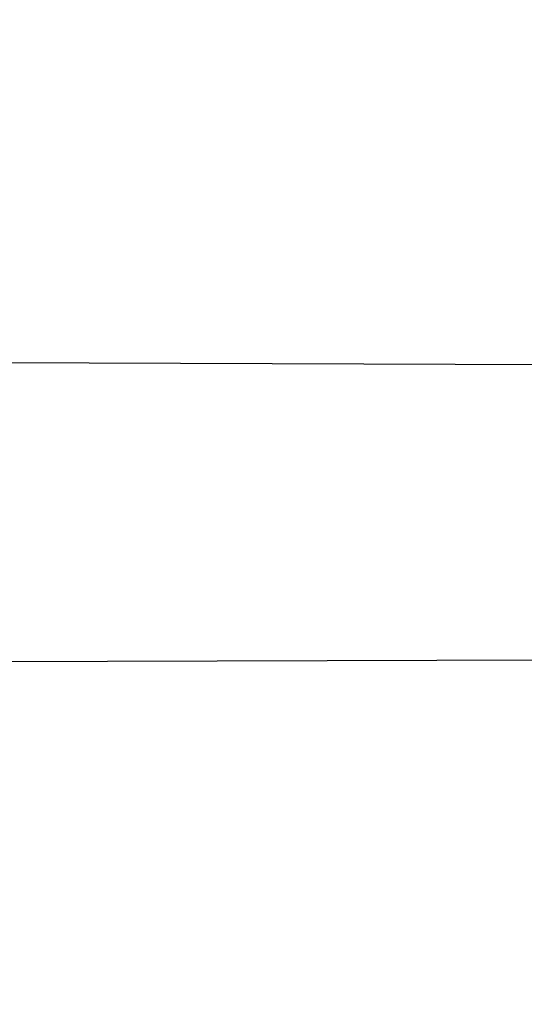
# Model space of a CAD drawing. Header units: millimetres. Extents: x 0 to 297, y 0 to 210.
# Tile 96 of 256: x 147.1136 to 147.1305, y 93.0391 to 93.0721. Entities that reach past the tile are written whole.
import ezdxf

# ---------------------------------------------------------------- set-up
doc = ezdxf.new("R2010")
doc.units = ezdxf.units.MM
doc.header["$LTSCALE"] = 16.335
doc.layers.get('0').update_dxf_attribs({"linetype": 'CONTINUOUS'})
for name, color, linetype in [('01_GLOBAL', 7, 'CONTINUOUS'), ('INTFCLR_1', 7, 'CONTINUOUS'), ('INTFCLR_144815', 7, 'CONTINUOUS')]:
    doc.layers.add(name, color=color, linetype=linetype)

msp = doc.modelspace()

# ---------------------------------------------------------------- linework, layer by layer
at = {"color": 7, "linetype": 'Continuous'}
msp.add_circle((147.7028034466, 92.1254639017), 2.28, dxfattribs=at)
at = {"color": 9, "linetype": 'Continuous'}
msp.add_arc((147.7028034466, 92.1254639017), 2.2507792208, 92.9674534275, 177.0325465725, dxfattribs=at)
at = {"layer": '01_GLOBAL', "color": 7, "linetype": 'Continuous'}
msp.add_circle((147.7028034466, 92.1254639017), 2.31, dxfattribs=at)
at = {"layer": 'INTFCLR_1', "color": 6, "linetype": 'Continuous'}
for p, q in [((147.099431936, 93.06070035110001), (147.1442805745, 93.0605437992)), ((147.1448474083, 93.0507214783), (147.1001148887, 93.0505653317))]:
    msp.add_line(p, q, dxfattribs=at)
for radius in [0.3620710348, 0.3440948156]:
    msp.add_arc((146.8326356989, 93.03763164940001), radius, 270, 90.00000002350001, dxfattribs=at)
at = {"layer": 'INTFCLR_1', "color": 9, "linetype": 'Continuous'}
for points, knots in [([(147.1545442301, 92.9256703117), (147.1552565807, 92.92760868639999), (147.1566525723, 92.9315227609), (147.1593123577, 92.9394604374), (147.1636279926, 92.9537082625), (147.1676297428, 92.9704311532), (147.1702721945, 92.98537709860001), (147.1713830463, 92.99300879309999), (147.1719563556, 92.9974228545), (147.1732796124, 93.008504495), (147.1746545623, 93.02743949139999), (147.1744340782, 93.04977945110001), (147.1733950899, 93.0642567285), (147.1727415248, 93.0709415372), (147.1722603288, 93.07538757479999), (147.1707735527, 93.08738744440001), (147.1673977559, 93.1066025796), (147.162533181, 93.1253625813), (147.1590536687, 93.13649711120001), (147.157745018, 93.1404798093), (147.1557541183, 93.1463465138), (147.1512626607, 93.1586117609), (147.1435063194, 93.176613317), (147.134673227, 93.19362029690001), (147.1285153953, 93.2040882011), (147.1256373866, 93.208747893), (147.1237254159, 93.21178528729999), (147.1185545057, 93.2197736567), (147.1098896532, 93.232033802), (147.0978538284, 93.2469589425), (147.0876594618, 93.2581464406), (147.0805381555, 93.26529742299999), (147.0766007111, 93.2690835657), (147.0711374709, 93.27418968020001), (147.06349057, 93.2808755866), (147.0552130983, 93.2873626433), (147.0499647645, 93.2910949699), (147.0474074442, 93.29281092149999), (147.0457289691, 93.2938897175), (147.0442255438, 93.294808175), (147.0429042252, 93.29556660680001), (147.041778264, 93.2961550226), (147.0407894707, 93.2966200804), (147.0400295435, 93.2968637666), (147.0393696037, 93.2970368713), (147.0390133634, 93.2966025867), (147.0393275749, 93.29599323), (147.0397818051, 93.29522393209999), (147.0406181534, 93.29416107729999), (147.0417305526, 93.2928514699), (147.0430342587, 93.2914101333), (147.0444632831, 93.289871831), (147.0465759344, 93.2876354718), (147.0495827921, 93.28449215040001), (147.0551951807, 93.2786029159), (147.0613248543, 93.27199583), (147.0669087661, 93.26568094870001), (147.0703603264, 93.2616654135), (147.0759105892, 93.2550734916), (147.0844077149, 93.2443909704), (147.0955472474, 93.22884910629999), (147.1036099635, 93.2161613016), (147.1088887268, 93.20713012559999), (147.1124703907, 93.200778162), (147.1186494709, 93.1891839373), (147.1269016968, 93.171675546), (147.1325946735, 93.1570782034), (147.1352425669, 93.1495098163)], [0, 0, 0, 0, 0.0103792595, 0.0208842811, 0.0420721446, 0.0851858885, 0.1071984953, 0.1183380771, 0.123943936, 0.1295693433, 0.1744299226, 0.2192388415, 0.2417237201, 0.2473597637, 0.2529962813, 0.2641993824, 0.3081295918, 0.3509327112, 0.3614952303, 0.3667582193, 0.3720021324, 0.3926323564, 0.4323913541, 0.4704239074, 0.4888657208, 0.4934194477, 0.497950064, 0.5069039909, 0.5412450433, 0.5733438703, 0.6032118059, 0.6172673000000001, 0.6240601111, 0.6306649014, 0.6548506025, 0.6750843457, 0.6834913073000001, 0.6872123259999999, 0.6905622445, 0.6935176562, 0.6960693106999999, 0.6982084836, 0.6999280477, 0.7014829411, 0.7024060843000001, 0.7029587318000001, 0.7038763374, 0.7054334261, 0.7076628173, 0.7105600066, 0.714112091, 0.7174145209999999, 0.7211168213, 0.7295725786, 0.7392778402, 0.7620040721, 0.7748640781, 0.7816422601, 0.7886165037, 0.8181744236, 0.8502177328, 0.884679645, 0.8936796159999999, 0.902792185, 0.9213283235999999, 0.9597006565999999, 1, 1, 1, 1]), ([(147.0432510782, 93.2956316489), (147.0440337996, 93.2956315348), (147.0461901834, 93.29448394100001), (147.048762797, 93.29308623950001), (147.05126835, 93.29149221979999), (147.0538664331, 93.2897847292), (147.0591995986, 93.28606265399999), (147.0676125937, 93.27960414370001), (147.0753919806, 93.27294276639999), (147.0809499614, 93.26785658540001), (147.0849532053, 93.2640878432), (147.0921910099, 93.25697312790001), (147.1025540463, 93.2458430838), (147.114792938, 93.2309925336), (147.1236090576, 93.2187883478), (147.1288703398, 93.210836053), (147.1308146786, 93.20781404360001), (147.1337403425, 93.20317969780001), (147.1399980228, 93.19277282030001), (147.1489774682, 93.17586162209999), (147.1568675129, 93.15795089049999), (147.1614367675, 93.1457458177), (147.1634614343, 93.13990986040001), (147.1647919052, 93.13594917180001), (147.1683281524, 93.12488035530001), (147.1732735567, 93.1062283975), (147.1767074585, 93.0871131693), (147.1782194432, 93.07517712), (147.1787086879, 93.07075571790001), (147.1793731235, 93.0641085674), (147.1804294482, 93.0497128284), (147.1806536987, 93.0274948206), (147.1792555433, 93.0086652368), (147.1779104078, 92.9976470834), (147.1773275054, 92.9932574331), (147.1761979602, 92.9856672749), (147.1735104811, 92.97079983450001), (147.1694409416, 92.95416803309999), (147.1650544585, 92.9400032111), (147.1623504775, 92.9321098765), (147.1609312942, 92.9282176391), (147.1602071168, 92.92629007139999)], [0, 0, 0, 0, 0.0056084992, 0.016622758, 0.0214510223, 0.0268121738, 0.0389184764, 0.0680276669, 0.1027789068, 0.1122614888, 0.1220107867, 0.1421735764, 0.1849752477, 0.2309092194, 0.2799812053, 0.2927645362, 0.2992310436, 0.3057293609, 0.3320345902, 0.3862266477, 0.4428037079, 0.4721337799, 0.479586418, 0.4870651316, 0.5020714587, 0.5628449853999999, 0.6251697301, 0.6410581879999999, 0.6490513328, 0.6570434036, 0.6889243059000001, 0.7524504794, 0.8160576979, 0.8240355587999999, 0.8319861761, 0.8477866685, 0.8790166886, 0.9402183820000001, 0.9703167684, 0.9852456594, 1, 1, 1, 1]), ([(147.1352425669, 93.1495098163), (147.1379952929, 93.14164178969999), (147.1429940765, 93.1254736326), (147.1477529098, 93.1046918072), (147.1501024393, 93.09081219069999), (147.151047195, 93.08426445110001), (147.151638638, 93.07985863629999), (147.1530856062, 93.06772189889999), (147.1544764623, 93.04770806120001), (147.1542807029, 93.0276232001), (147.1535512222, 93.0153442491), (147.1532177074, 93.0108633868), (147.1526544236, 93.00419454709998), (147.1511010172, 92.9899942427), (147.1474849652, 92.9685843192), (147.1430641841, 92.95080514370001), (147.1400632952, 92.9406015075), (147.1388460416, 92.9366002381), (147.1366541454, 92.9297366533), (147.1320236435, 92.91648816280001), (147.124625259, 92.8984289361), (147.1170139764, 92.8829220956), (147.1121048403, 92.87387096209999), (147.1103239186, 92.8706785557), (147.1076776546, 92.8660211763), (147.101977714, 92.8564219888), (147.0929326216, 92.8426084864), (147.0818447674, 92.827530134), (147.0738492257, 92.81769368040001), (147.0692400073, 92.8122947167), (147.0675023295, 92.81027962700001), (147.0645699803, 92.8069282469), (147.059151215, 92.8008948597), (147.053263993, 92.7946267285), (147.047929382, 92.78903803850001), (147.0447760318, 92.7857530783), (147.0421529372, 92.78285660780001), (147.0404461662, 92.78102579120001), (147.0382254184, 92.7776381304), (147.0420399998, 92.77914588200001), (147.0441807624, 92.7804356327), (147.0467768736, 92.78202657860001), (147.049052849, 92.7835556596), (147.0517912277, 92.7854541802), (147.0555009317, 92.78817176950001), (147.0602492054, 92.79186222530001), (147.067344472, 92.7977012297), (147.0736957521, 92.8033972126), (147.0792529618, 92.8087266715), (147.0832359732, 92.812657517), (147.0904141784, 92.8200586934), (147.1006451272, 92.8316000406), (147.1126583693, 92.84694521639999), (147.1212603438, 92.85951606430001), (147.1263733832, 92.8676917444), (147.1282611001, 92.87079789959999), (147.1311015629, 92.87556381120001), (147.1371674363, 92.88626496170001), (147.1458250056, 92.9036348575), (147.1517810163, 92.9181513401), (147.1545442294, 92.9256703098)], [0, 0, 0, 0, 0.0419449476, 0.0850695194, 0.1071739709, 0.1127634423, 0.1183584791, 0.1295423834, 0.1742656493, 0.2191961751, 0.2304978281, 0.2361598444, 0.2418057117, 0.2641744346, 0.3080240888, 0.3509528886, 0.3562644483, 0.3615432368, 0.3719979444, 0.3925183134, 0.4321501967, 0.4701192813, 0.4793724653, 0.4839620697, 0.48851378, 0.5063269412, 0.5401307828, 0.5715496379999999, 0.6004673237, 0.6038923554, 0.6072711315, 0.6138564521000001, 0.6263016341, 0.6480618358, 0.6572019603, 0.6650284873, 0.6713159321, 0.6759369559, 0.6799952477, 0.6841765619, 0.6887949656, 0.6950107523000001, 0.6986911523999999, 0.7027318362, 0.7117342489, 0.7218512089, 0.7329803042, 0.7579718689, 0.7647510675, 0.7717251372, 0.7861300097, 0.8166264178, 0.8492835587, 0.8841348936, 0.8932111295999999, 0.8978052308, 0.9024247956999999, 0.92112918, 0.9596906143, 1, 1, 1, 1]), ([(147.0432510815, 92.7796316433), (147.0431330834, 92.7796316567), (147.0428441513, 92.77968862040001), (147.0428590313, 92.7802080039), (147.043168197, 92.78074236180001), (147.0437027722, 92.7815366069), (147.0445175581, 92.7825251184), (147.046088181, 92.7843056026), (147.0479460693, 92.786252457), (147.0500136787, 92.7883830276), (147.0523867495, 92.79080681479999), (147.0572874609, 92.7957986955), (147.0632966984, 92.8020416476), (147.0688203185, 92.8080382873), (147.0718101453, 92.8113712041), (147.0735816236, 92.81337496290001), (147.0782783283, 92.8187413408), (147.0864250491, 92.8285190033), (147.0977271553, 92.8435162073), (147.106950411, 92.8572622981), (147.1127640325, 92.86681826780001), (147.1154623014, 92.871453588), (147.1172776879, 92.87462997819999), (147.1222795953, 92.88363180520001), (147.1300362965, 92.8990567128), (147.1375818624, 92.91703545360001), (147.1423047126, 92.93022711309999), (147.1445398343, 92.9370600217), (147.1457809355, 92.941042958), (147.1488392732, 92.9511954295), (147.1533458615, 92.9688880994), (147.157034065, 92.99020578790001), (147.1586182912, 93.0043449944), (147.159192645, 93.0109841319), (147.1595326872, 93.0154446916), (147.1602764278, 93.0276675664), (147.1604760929, 93.0476640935), (147.1590577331, 93.0675881), (147.157582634, 93.0796680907), (147.1569796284, 93.0840538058), (147.1560162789, 93.0905724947), (147.1536199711, 93.10439313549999), (147.1487661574, 93.12508522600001), (147.1436711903, 93.1411717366), (147.1408661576, 93.1489990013)], [0, 0, 0, 0, 0.0008731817, 0.001718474, 0.0032338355, 0.0055641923, 0.008732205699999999, 0.0127298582, 0.0231213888, 0.0286463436, 0.0346993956, 0.04822263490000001, 0.0804125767, 0.0988155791, 0.1085508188, 0.1135449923, 0.1186070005, 0.1613231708, 0.2076862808, 0.2575123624, 0.2837454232, 0.2904461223, 0.2972015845, 0.3108183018, 0.3666504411, 0.4248609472, 0.4549769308, 0.4703146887, 0.4780576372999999, 0.4858477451, 0.5487776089, 0.6130123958, 0.6457680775, 0.6540347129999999, 0.6623246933, 0.6788711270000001, 0.74464742, 0.8101273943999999, 0.8265053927, 0.8346996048, 0.8428861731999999, 0.8752668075, 0.9384714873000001, 1, 1, 1, 1])]:
    msp.add_open_spline(points, degree=3, knots=knots, dxfattribs=at)
at = {"layer": 'INTFCLR_1', "color": 6, "linetype": 'Continuous'}
for points, knots in [([(147.0687421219, 93.29563164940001), (147.0680098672, 93.29563164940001), (147.0693330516, 93.2931111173), (147.0704693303, 93.29172068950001), (147.0723263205, 93.28928078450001), (147.0746177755, 93.2865210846), (147.0775470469, 93.28299903), (147.080971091, 93.27890891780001), (147.0846437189, 93.27446035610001), (147.0882701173, 93.26998999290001), (147.0916458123, 93.2657319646), (147.0947448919, 93.2617356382), (147.0975630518, 93.2580185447), (147.100110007, 93.25458663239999), (147.1024035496, 93.25143207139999), (147.1044661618, 93.24854131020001), (147.1063189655, 93.24589767), (147.1079764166, 93.2434940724), (147.109457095, 93.2413147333), (147.1107791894, 93.2393416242), (147.1119635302, 93.23755181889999), (147.1130167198, 93.235942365), (147.1139517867, 93.2344985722), (147.1147816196, 93.2332054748), (147.1157213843, 93.2317287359), (147.1167390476, 93.23011252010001), (147.1179255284, 93.2282043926), (147.1189332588, 93.2265622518), (147.1198501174, 93.2250516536), (147.1206424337, 93.2237350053), (147.1215180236, 93.2222660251), (147.1224842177, 93.22062728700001), (147.1235503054, 93.2187965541), (147.1247223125, 93.21675634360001), (147.1260120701, 93.2144766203), (147.1274302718, 93.21192636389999), (147.1289898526, 93.20906621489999), (147.1307073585, 93.2058462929), (147.1325944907, 93.2022184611), (147.1346618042, 93.1981270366), (147.1369222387, 93.1935038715), (147.1393944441, 93.1882537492), (147.1420944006, 93.1822619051), (147.1450364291, 93.1753818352), (147.1482313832, 93.1674373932), (147.1516877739, 93.1581768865), (147.1553587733, 93.14738762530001), (147.1590017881, 93.1353669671), (147.1623609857, 93.1226214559), (147.1652568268, 93.10972884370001), (147.1676651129, 93.0968010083), (147.1695853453, 93.0838891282), (147.1710275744, 93.0709911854), (147.1719965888, 93.05813761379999), (147.1725011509, 93.0453158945), (147.1725469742, 93.0325462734), (147.1721391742, 93.0198169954), (147.171280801, 93.0071297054), (147.1699742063, 92.99449457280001), (147.1682169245, 92.9818861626), (147.1660086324, 92.9693213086), (147.1633383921, 92.9567727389), (147.1602041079, 92.94425636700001), (147.1566465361, 92.9319458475), (147.1528751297, 92.9204393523), (147.1491593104, 92.9102243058), (147.1457087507, 92.9015000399), (147.1425365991, 92.8940034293), (147.1396288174, 92.8875126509), (147.136972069, 92.8818585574), (147.1345472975, 92.8769025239), (147.1323371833, 92.8725413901), (147.130325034, 92.8686912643), (147.1284994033, 92.8652891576), (147.1268466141, 92.8622800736), (147.1253496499, 92.85960988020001), (147.1239936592, 92.85723391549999), (147.1227647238, 92.8551144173), (147.1216541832, 92.85322630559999), (147.1206539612, 92.8515468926), (147.1197533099, 92.8500510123), (147.1189386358, 92.8487109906), (147.1179864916, 92.8471584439), (147.1170567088, 92.8456599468), (147.1160957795, 92.84412860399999), (147.1152647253, 92.8428151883), (147.1143298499, 92.84135168), (147.1132770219, 92.8397205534), (147.1120898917, 92.837902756), (147.1107550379, 92.8358842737), (147.109257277, 92.8336513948), (147.107577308, 92.8311858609), (147.1056960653, 92.8284703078), (147.1035922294, 92.82548916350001), (147.1012492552, 92.8222342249), (147.0986446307, 92.81869165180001), (147.095755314, 92.8148491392), (147.0925736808, 92.81071697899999), (147.0890986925, 92.8063077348), (147.0853575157, 92.80167437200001), (147.0815402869, 92.7970384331), (147.0779667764, 92.7927652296), (147.0748968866, 92.789078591), (147.0724998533, 92.7861981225), (147.070552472, 92.7836530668), (147.0693788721, 92.7822194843), (147.0679949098, 92.7796316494), (147.0687421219, 92.7796316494)], [0, 0, 0, 0, 0.003860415, 0.007501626, 0.0124785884, 0.0188917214, 0.0268498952, 0.0364677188, 0.0470694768, 0.0572444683, 0.0668187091, 0.0757144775, 0.083905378, 0.09140992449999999, 0.0982451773, 0.1044667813, 0.1101313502, 0.1152642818, 0.1198589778, 0.1240215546, 0.1277856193, 0.1311734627, 0.1341617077, 0.1368541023, 0.1392736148, 0.1433897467, 0.1469230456, 0.1511192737, 0.1535471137, 0.1562389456, 0.1592204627, 0.1625628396, 0.1662680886, 0.1703891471, 0.174967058, 0.1800766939, 0.1857729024, 0.1921414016, 0.1993155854, 0.2073311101, 0.2163077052, 0.2264451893, 0.2379233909, 0.250953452, 0.2658909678, 0.283062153, 0.3030578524, 0.3259639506, 0.3492662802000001, 0.3725305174, 0.3956109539, 0.4185782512, 0.4413347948, 0.4640172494, 0.4865192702, 0.508968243, 0.531324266, 0.5536477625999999, 0.5759939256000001, 0.5982772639, 0.620747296, 0.6432362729, 0.6658996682, 0.68875599, 0.7107777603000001, 0.7297237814, 0.7460531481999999, 0.7602331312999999, 0.7726347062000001, 0.7835467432, 0.793166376, 0.8017211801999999, 0.8093215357, 0.8160683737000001, 0.8220758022, 0.8274205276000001, 0.8322066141, 0.8364980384, 0.8403367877, 0.8437547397, 0.8468031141, 0.8495420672, 0.8520223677, 0.8564046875, 0.8588391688, 0.8615533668, 0.8645986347, 0.8679945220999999, 0.8717882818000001, 0.8760445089, 0.8807522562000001, 0.8859628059, 0.8917731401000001, 0.898168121, 0.9051985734, 0.9129160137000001, 0.9213486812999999, 0.9305434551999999, 0.9404096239, 0.9509435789, 0.961943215, 0.9720502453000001, 0.980371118, 0.9870628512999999, 0.992271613, 0.9960607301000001, 1, 1, 1, 1]), ([(147.0687421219, 92.7796316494), (147.0695765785, 92.7796316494), (147.0710237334, 92.7806068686), (147.0732486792, 92.7819463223), (147.0757995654, 92.7837998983), (147.0789536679, 92.78621498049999), (147.0827092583, 92.7892984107), (147.0868482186, 92.7928925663), (147.0910477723, 92.79673500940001), (147.0950116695, 92.80053311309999), (147.0986438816, 92.80415209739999), (147.1019501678, 92.80756746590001), (147.1049461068, 92.8107620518), (147.107653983, 92.813732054), (147.1100921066, 92.81647650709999), (147.1122806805, 92.81899733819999), (147.1142479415, 92.8213114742), (147.1160099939, 92.82342388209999), (147.1175861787, 92.82534548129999), (147.1189934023, 92.8270878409), (147.1202530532, 92.828669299), (147.1213970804, 92.83012358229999), (147.1225240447, 92.83157239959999), (147.123724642, 92.8331346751), (147.1249992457, 92.8348159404), (147.1262604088, 92.83650316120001), (147.1274992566, 92.8381825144), (147.1287882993, 92.8399539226), (147.1302152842, 92.8419444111), (147.131810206, 92.84420661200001), (147.1335924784, 92.846783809), (147.1355808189, 92.8497229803), (147.1377917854, 92.8530728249), (147.140242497, 92.8568933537), (147.1429592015, 92.861268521), (147.1459674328, 92.8662949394), (147.1492907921, 92.8720905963), (147.1529541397, 92.8788115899), (147.1569786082, 92.8866408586), (147.1613909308, 92.895852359), (147.1661049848, 92.9065772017), (147.1708180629, 92.91847841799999), (147.1752249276, 92.93102624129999), (147.1791389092, 92.9437452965), (147.1825261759, 92.9565113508), (147.1853979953, 92.9693107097), (147.1877529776, 92.9820756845), (147.1896101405, 92.9948409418), (147.1909735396, 93.00755209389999), (147.1918561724, 93.02022938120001), (147.1922659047, 93.0328602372), (147.1922092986, 93.0454468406), (147.1916906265, 93.0579966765), (147.1907127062, 93.07050178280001), (147.1892753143, 93.0829675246), (147.187377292, 93.0953920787), (147.1850186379, 93.1077564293), (147.1821898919, 93.1200882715), (147.1788863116, 93.1323721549), (147.1750915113, 93.1446222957), (147.1708160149, 93.1567764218), (147.1662306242, 93.1683760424), (147.1616300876, 93.17888244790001), (147.1573218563, 93.1879248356), (147.1533932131, 93.19561622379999), (147.1498208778, 93.2022183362), (147.1465812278, 93.20791453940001), (147.1436479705, 93.2128584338), (147.140997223, 93.2171670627), (147.1386015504, 93.22093898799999), (147.1364409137, 93.22424590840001), (147.1344943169, 93.2271532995), (147.1327470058, 93.229707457), (147.1311776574, 93.2319576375), (147.1297748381, 93.23393568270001), (147.1285161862, 93.23568453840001), (147.1273854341, 93.237235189), (147.1263043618, 93.2387000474), (147.1251805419, 93.2402055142), (147.1239422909, 93.24184332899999), (147.1226668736, 93.2435068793), (147.1213873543, 93.2451529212), (147.120091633, 93.2467985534), (147.1186694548, 93.2485796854), (147.1170808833, 93.2505381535), (147.1153015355, 93.25269419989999), (147.1133143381, 93.2550569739), (147.1110956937, 93.2576388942), (147.1086258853, 93.2604465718), (147.1058792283, 93.263488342), (147.1028357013, 93.2667628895), (147.099478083, 93.27026211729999), (147.0957850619, 93.2739726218), (147.0917574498, 93.27786179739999), (147.0874623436, 93.28182281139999), (147.0831967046, 93.28555323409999), (147.0792915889, 93.2887810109), (147.0760051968, 93.2913109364), (147.073359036, 93.29324438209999), (147.0710713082, 93.29462673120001), (147.0695920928, 93.29563164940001), (147.0687421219, 93.29563164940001)], [0, 0, 0, 0, 0.0042187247, 0.0081401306, 0.0133978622, 0.0200459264, 0.0282638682, 0.0379443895, 0.0477615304, 0.05703690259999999, 0.0656973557, 0.0736821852, 0.0810680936, 0.0878383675, 0.0940009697, 0.0996271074, 0.1047154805, 0.1093563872, 0.1135342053, 0.1172803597, 0.1206792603, 0.1237557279, 0.1266349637, 0.1299589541, 0.1337168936, 0.1373013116, 0.1406085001, 0.1442672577, 0.148377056, 0.1529904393, 0.1582606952, 0.164218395, 0.1709303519, 0.1785521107, 0.1871652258, 0.1969659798, 0.2081658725, 0.2209392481, 0.2356613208, 0.2526660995, 0.2725685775, 0.2948769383, 0.3173640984, 0.3397873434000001, 0.3621386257, 0.3841211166, 0.4060891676, 0.4277469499, 0.4493218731, 0.470705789, 0.4919793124, 0.5131981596, 0.5343255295, 0.5554668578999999, 0.5765984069, 0.5977513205, 0.6189954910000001, 0.6402209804, 0.6617015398, 0.6832900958, 0.7050415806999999, 0.7268239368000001, 0.7463339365, 0.7630160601, 0.7774553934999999, 0.7899931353, 0.8009638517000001, 0.8105830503, 0.8190545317, 0.8265380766, 0.8331730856, 0.8390248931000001, 0.8442268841, 0.8488182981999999, 0.8528943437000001, 0.8564866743, 0.8597116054, 0.8625968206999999, 0.8656908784, 0.8692094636, 0.8729771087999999, 0.8762884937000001, 0.879749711, 0.8835661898, 0.8878115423, 0.8924986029, 0.8976989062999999, 0.9034198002, 0.9097088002, 0.9166034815, 0.9241390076, 0.9323094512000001, 0.9411199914, 0.9506041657, 0.9606137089, 0.9706541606, 0.9792553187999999, 0.9862062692, 0.9916647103, 0.9957028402, 1, 1, 1, 1])]:
    msp.add_open_spline(points, degree=3, knots=knots, dxfattribs=at)
at = {"layer": 'INTFCLR_144815', "color": 6, "linetype": 'Continuous'}
for radius in [0.3828680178, 0.364857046]:
    msp.add_circle((146.8326356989, 93.03763164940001), radius, dxfattribs=at)
for radius, start, end in [(0.5278075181, 313.9937911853, 154.5150993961), (0.49294334, 282.2440355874, 71.2863570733), (0.4069633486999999, 316.9838592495, 43.0161407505)]:
    msp.add_arc((146.8326356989, 93.03763164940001), radius, start, end, dxfattribs=at)
at = {"layer": 'INTFCLR_144815', "color": 9, "linetype": 'Continuous'}
for radius, start, end in [(0.3958087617, 314.0862202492, 45.9137797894), (0.3838160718, 314.0319604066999, 45.9680396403)]:
    msp.add_arc((146.8326356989, 93.03763164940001), radius, start, end, dxfattribs=at)
at = {"layer": 'INTFCLR_144815', "color": 6, "linetype": 'Continuous'}
for points, knots in [([(147.1951703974, 93.0376316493), (147.1951703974, 93.03951723), (147.195142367, 93.0432888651), (147.1950162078, 93.0489460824), (147.1948058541, 93.05460331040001), (147.1945111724, 93.06026056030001), (147.1941319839, 93.065917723), (147.1936680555, 93.07157476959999), (147.1931191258, 93.07723143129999), (147.1924848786, 93.0828875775), (147.1917649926, 93.0885427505), (147.1909590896, 93.0941966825), (147.1900668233, 93.0998486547), (147.1890877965, 93.10549815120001), (147.1880216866, 93.1111441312), (147.1868681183, 93.11678582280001), (147.1856268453, 93.1224218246), (147.1842975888, 93.12805097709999), (147.1828802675, 93.133671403), (147.1813747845, 93.1392814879), (147.1797813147, 93.1448788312), (147.1781000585, 93.1504612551), (147.1763315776, 93.15602572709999), (147.1744765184, 93.16156938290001), (147.1725359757, 93.1670884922), (147.1705112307, 93.172579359), (147.1684040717, 93.17803752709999), (147.1662166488, 93.1834583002), (147.1639516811, 93.1888363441), (147.1616124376, 93.19416587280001), (147.1592028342, 93.19944055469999), (147.1567275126, 93.2046534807), (147.1541918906, 93.20979719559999), (147.1516022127, 93.2148637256), (147.148965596, 93.21984460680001), (147.1462900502, 93.22473095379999), (147.1435844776, 93.2295135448), (147.1408586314, 93.2341829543), (147.1381230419, 93.2387297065), (147.1353888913, 93.24314447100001), (147.1326678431, 93.2474182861), (147.1299718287, 93.25154279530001), (147.1273128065, 93.25551047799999), (147.1247025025, 93.25931486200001), (147.1221521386, 93.2629507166), (147.1196721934, 93.26641417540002), (147.1172721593, 93.26970285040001), (147.1149604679, 93.27281571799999), (147.1127444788, 93.27575294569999), (147.1106305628, 93.2785156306), (147.1086237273, 93.2811061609), (147.1067274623, 93.28352828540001), (147.1049435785, 93.2857872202), (147.103272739, 93.2878889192), (147.1017147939, 93.28983965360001), (147.100269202, 93.2916455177), (147.0989350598, 93.2933124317), (147.097711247, 93.2948460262), (147.0965964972, 93.296251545), (147.0955896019, 93.2975338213), (147.0946891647, 93.29869700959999), (147.0938941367, 93.299745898), (147.0932019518, 93.3006821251), (147.0926142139, 93.30151619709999), (147.0921197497, 93.3022305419), (147.0916656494, 93.30302868), (147.0911667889, 93.3035998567), (147.0911815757, 93.3046267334), (147.091447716, 93.30463154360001)], [0, 0, 0, 0, 0.0193188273, 0.0386418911, 0.05797372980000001, 0.0773181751, 0.0966800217, 0.1160624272, 0.1354702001, 0.1549057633, 0.1743738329, 0.1938759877, 0.2134167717, 0.2329964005, 0.2526187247, 0.2722829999, 0.2919923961, 0.3117443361, 0.3315407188, 0.3513772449, 0.37125414, 0.391164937, 0.4111075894, 0.4310729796, 0.4510561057, 0.4710451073, 0.4910305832, 0.5109984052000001, 0.5309330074, 0.5508166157, 0.5706284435, 0.590344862, 0.6099392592, 0.6293819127, 0.6486401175, 0.6676780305, 0.6864570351, 0.7049360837, 0.7230721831, 0.7408210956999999, 0.7581383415, 0.7749801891, 0.7913047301, 0.8070730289, 0.822250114, 0.8368060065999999, 0.8507161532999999, 0.8639624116, 0.8765312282, 0.8884132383, 0.8996029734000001, 0.9101049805, 0.9199296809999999, 0.9290934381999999, 0.9376135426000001, 0.9455077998, 0.9527934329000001, 0.9594885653, 0.9656100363, 0.9711731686, 0.9761922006, 0.9806816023, 0.9846553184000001, 0.9881278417, 0.9911127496, 0.9936230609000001, 0.9972727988, 1, 1, 1, 1]), ([(147.1000017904, 92.7706317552), (147.099727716, 92.7706367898), (147.0997250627, 92.7716931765), (147.1002170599, 92.7722851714), (147.1006721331, 92.7731087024), (147.1011651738, 92.77384567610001), (147.1017516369, 92.7747055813), (147.1024417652, 92.7756704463), (147.1032341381, 92.776750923), (147.1041312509, 92.7779487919), (147.1051340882, 92.7792688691), (147.1062444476, 92.78071599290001), (147.1074648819, 92.7822968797), (147.1087976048, 92.7840181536), (147.1102428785, 92.785884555), (147.1117982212, 92.78789788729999), (147.1134596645, 92.79005859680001), (147.1152251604, 92.79237013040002), (147.1170968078, 92.79484195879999), (147.11907733, 92.797485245), (147.1211639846, 92.8003047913), (147.1233499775, 92.8033005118), (147.1256270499, 92.80647066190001), (147.1279885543, 92.8098160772), (147.1304260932, 92.8133353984), (147.1329303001, 92.81702596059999), (147.1354909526, 92.8208837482), (147.1380971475, 92.8249034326), (147.1407375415, 92.8290785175), (147.1434005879, 92.83340150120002), (147.1460747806, 92.83786408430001), (147.1487488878, 92.8424574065), (147.1514121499, 92.8471722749), (147.1540544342, 92.8519993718), (147.1566663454, 92.856929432), (147.1592392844, 92.8619533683), (147.1617654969, 92.8670624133), (147.1642380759, 92.8722482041), (147.1666509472, 92.8775028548), (147.168998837, 92.8828190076), (147.1712772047, 92.8881898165), (147.1734821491, 92.89360886), (147.1756107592, 92.89907116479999), (147.1776563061, 92.90456069), (147.179616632, 92.91007104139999), (147.1814926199, 92.91560357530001), (147.1832864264, 92.9211651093), (147.1849983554, 92.9267575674), (147.1866261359, 92.93237403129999), (147.1881687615, 92.93801125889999), (147.1896244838, 92.9436621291), (147.1909923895, 92.9493212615), (147.1922727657, 92.95498763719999), (147.1934660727, 92.96066109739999), (147.1945727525, 92.96634163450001), (147.1955930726, 92.9720286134), (147.1965271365, 92.9777204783), (147.1973750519, 92.98341533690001), (147.1981370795, 92.9891120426), (147.1988135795, 92.99481027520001), (147.1994048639, 93.0005096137), (147.1999112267, 93.00620974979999), (147.2003329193, 93.0119102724), (147.2006701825, 93.01761113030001), (147.2009232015, 93.0233121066), (147.2010921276, 93.0290132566), (147.2011770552, 93.0347144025), (147.2011780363, 93.0404156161), (147.2010950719, 93.0461167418), (147.2009281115, 93.0518178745), (147.2006770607, 93.05751885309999), (147.2003417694, 93.0632197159), (147.1999220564, 93.0689202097), (147.1994176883, 93.074620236), (147.198828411, 93.080319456), (147.1981539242, 93.0860176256), (147.1973939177, 93.0917142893), (147.1965480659, 93.09740890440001), (147.1956160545, 93.10310072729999), (147.1945975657, 93.1087889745), (147.1934922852, 93.1144727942), (147.1923000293, 93.1201506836), (147.1910207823, 93.12582057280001), (147.1896545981, 93.131480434), (147.1882014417, 93.1371288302), (147.1866611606, 93.1427648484), (147.1850338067, 93.14838687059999), (147.1833198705, 93.1539920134), (147.1815202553, 93.1595765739), (147.1796361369, 93.1651366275), (147.1776688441, 93.17066839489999), (147.1756200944, 93.17616762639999), (147.1734920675, 93.1816295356), (147.1712874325, 93.1870488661), (147.1690094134, 93.1924198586), (147.1666618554, 93.1977362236), (147.1642492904, 93.2029911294), (147.1617769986, 93.20817719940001), (147.1592510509, 93.21328655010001), (147.1566783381, 93.2183108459), (147.1540666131, 93.2232413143), (147.1514244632, 93.2280688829), (147.1487612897, 93.23278426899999), (147.1460872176, 93.23737816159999), (147.1434130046, 93.2418413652), (147.1407498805, 93.2461650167), (147.1381093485, 93.2503408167), (147.1355029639, 93.2543612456), (147.1329420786, 93.2582197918), (147.1304375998, 93.2619111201), (147.1279997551, 93.265431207), (147.125637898, 93.26877740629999), (147.1233603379, 93.27194848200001), (147.1211742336, 93.2749445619), (147.1190855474, 93.2777670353), (147.1170990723, 93.2804183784), (147.1152184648, 93.2829020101), (147.1134463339, 93.2852221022), (147.1117843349, 93.2873834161), (147.1102333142, 93.2893910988), (147.1087934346, 93.2912505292), (147.1074642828, 93.2929671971), (147.1062450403, 93.2945465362), (147.1051345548, 93.29599381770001), (147.1041315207, 93.2973141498), (147.1032343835, 93.29851204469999), (147.1024419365, 93.2995926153), (147.1017517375, 93.30055757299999), (147.1011652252, 93.30141754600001), (147.1006721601, 93.3021545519), (147.1002170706, 93.3029781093), (147.0997250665, 93.30357011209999), (147.0997277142, 93.304626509), (147.1000017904, 93.30463154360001)], [0, 0, 0, 0, 0.0014101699, 0.0032891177, 0.0045779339, 0.0061083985, 0.0078869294, 0.009919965, 0.0122145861, 0.0147783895, 0.0176190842, 0.0207426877, 0.0241618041, 0.0278931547, 0.0319414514, 0.0363053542, 0.040981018, 0.0459630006, 0.0512683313, 0.0569309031, 0.0629543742, 0.0693130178, 0.0760084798, 0.08303351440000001, 0.0903785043, 0.09803123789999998, 0.105976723, 0.1141977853, 0.122675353, 0.1313888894, 0.140317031, 0.1494380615, 0.1587304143, 0.1681731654, 0.1777462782, 0.187430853, 0.1972092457, 0.2070653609, 0.2169845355, 0.2269535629, 0.2369608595, 0.2469959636, 0.2570491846, 0.2671179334, 0.2771316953, 0.2871355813, 0.2971697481, 0.3071923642, 0.3172217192, 0.3272506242, 0.3372572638, 0.3472396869, 0.357200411, 0.3671408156, 0.3770633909, 0.3869713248, 0.3968625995, 0.4067348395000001, 0.4165894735, 0.4264283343, 0.4362532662, 0.4460650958, 0.4558661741, 0.4656577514, 0.4754424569, 0.4852217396, 0.4949982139, 0.504773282, 0.5145496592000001, 0.5243287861, 0.5341133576, 0.5439047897, 0.5537055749, 0.5635169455, 0.5733411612, 0.5831795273, 0.5930338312, 0.6029053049, 0.6127948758, 0.6227033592, 0.6326318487, 0.6425809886, 0.652548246, 0.6625317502, 0.6725323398, 0.682550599, 0.6925874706, 0.7026400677, 0.7127021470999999, 0.7227700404, 0.7328393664, 0.7429043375, 0.7529583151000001, 0.7629934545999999, 0.7730007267, 0.7829699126, 0.7928892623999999, 0.8027455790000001, 0.8125242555, 0.8222091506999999, 0.8317827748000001, 0.8412261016, 0.8505191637, 0.8596410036, 0.8685700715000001, 0.8772846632, 0.8857633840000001, 0.8939857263, 0.9019325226, 0.9095865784, 0.9169329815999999, 0.9239594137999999, 0.9306564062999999, 0.9370174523, 0.9430388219, 0.9487194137, 0.9540603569, 0.95906494, 0.9637380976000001, 0.9680861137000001, 0.9721162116, 0.9758363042, 0.9792548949, 0.9823802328, 0.9852207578, 0.987784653, 0.9900795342, 0.9921128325, 0.9938914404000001, 0.9954219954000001, 0.9967108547, 0.9985898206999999, 1, 1, 1, 1]), ([(147.0748011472, 93.29563164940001), (147.0745610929, 93.29563164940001), (147.0744848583, 93.2947249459), (147.0751057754, 93.2940118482), (147.0758580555, 93.29272557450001), (147.0770529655, 93.29119613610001), (147.0785958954, 93.28921818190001), (147.080522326, 93.2868627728), (147.0828321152, 93.28406264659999), (147.0855300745, 93.2808045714), (147.0886462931, 93.27701390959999), (147.0921760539, 93.27265849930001), (147.0961102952, 93.2676978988), (147.1004275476, 93.26209938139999), (147.1050707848, 93.25586792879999), (147.1099949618, 93.24898773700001), (147.1151104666, 93.2415047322), (147.1203476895, 93.2334403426), (147.1256113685, 93.22486559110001), (147.1308281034, 93.21583073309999), (147.1359193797, 93.2064123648), (147.1408291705, 93.1966654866), (147.1455034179, 93.18665972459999), (147.1499098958, 93.1764372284), (147.1540163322, 93.1660555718), (147.1578079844, 93.15554353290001), (147.1612703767, 93.14494048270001), (147.1643963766, 93.1342737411), (147.1671859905, 93.123555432), (147.1696331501, 93.1128248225), (147.1717476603, 93.1020609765), (147.1735255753, 93.0913061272), (147.1749749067, 93.08053683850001), (147.1760956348, 93.0697871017), (147.1768923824, 93.0590489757), (147.1773682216, 93.0483322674), (147.1774737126, 93.041195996), (147.1774737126, 93.03763164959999)], [0, 0, 0, 0, 0.0025344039, 0.005901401, 0.0109295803, 0.0177704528, 0.0265540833, 0.0373505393, 0.04991676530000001, 0.0648695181, 0.0820131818, 0.1017234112, 0.1240566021, 0.1488553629, 0.1763609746, 0.2060970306, 0.2381748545, 0.2720515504, 0.3076064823, 0.3443876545, 0.3821831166, 0.4206251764, 0.4595934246, 0.4987613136, 0.5381325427, 0.5774437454, 0.6167240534, 0.6558745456, 0.6947773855, 0.7336358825, 0.7720551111, 0.8105726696, 0.8487051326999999, 0.8867612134, 0.9246626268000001, 0.9623689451, 1, 1, 1, 1]), ([(147.108707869, 93.29563164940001), (147.1084310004, 93.29563164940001), (147.1084189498, 93.2945661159), (147.1088854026, 93.2939562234), (147.1093179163, 93.293115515), (147.1097871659, 93.29236199), (147.1103458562, 93.291483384), (147.1110035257, 93.2904976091), (147.1117585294, 93.28939440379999), (147.1126129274, 93.28817225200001), (147.1135675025, 93.28682643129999), (147.1146233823, 93.2853527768), (147.1157813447, 93.28374669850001), (147.1170420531, 93.2820034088), (147.1184057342, 93.2801181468), (147.1198723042, 93.27808602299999), (147.1214410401, 93.2759024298), (147.1231107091, 93.27356285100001), (147.1248792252, 93.271063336), (147.1267437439, 93.26840038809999), (147.128700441, 93.2655713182), (147.130744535, 93.2625742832), (147.1328701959, 93.25940851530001), (147.135070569, 93.2560744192), (147.1373378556, 93.252573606), (147.1396633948, 93.248908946), (147.1420378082, 93.24508453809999), (147.1444511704, 93.2411056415), (147.1468932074, 93.23697855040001), (147.1493534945, 93.2327104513), (147.1518216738, 93.2283092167), (147.1542876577, 93.2237831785), (147.1567417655, 93.21914097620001), (147.1591748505, 93.2143913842), (147.161578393, 93.2095431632), (147.1639445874, 93.2046048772), (147.1662663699, 93.1995847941), (147.1685374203, 93.19449081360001), (147.1707521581, 93.18933038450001), (147.1729057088, 93.1841104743), (147.1749938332, 93.17883761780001), (147.1770129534, 93.1735177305), (147.1789599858, 93.168156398), (147.1808324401, 93.1627584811), (147.1826281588, 93.1573287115), (147.184345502, 93.1518710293), (147.1859830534, 93.1463893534), (147.1875398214, 93.14088681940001), (147.1890149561, 93.135366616), (147.1904079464, 93.12983117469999), (147.1917183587, 93.12428304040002), (147.1929460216, 93.1187240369), (147.194090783, 93.1131561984), (147.1951526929, 93.1075808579), (147.1961317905, 93.10199958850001), (147.1970282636, 93.0964132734), (147.1978422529, 93.09082314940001), (147.198574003, 93.08522979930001), (147.1992237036, 93.0796341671), (147.1997916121, 93.0740365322), (147.2002779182, 93.06843761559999), (147.2006828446, 93.06283752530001), (147.201006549, 93.0572368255), (147.2012491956, 93.0516354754), (147.2014108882, 93.0460339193), (147.2014917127, 93.0404320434), (147.2014917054, 93.0348302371), (147.2014108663, 93.0292283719), (147.2012491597, 93.0236268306), (147.2010065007, 93.0180255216), (147.2006827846, 93.01242485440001), (147.20027785, 93.0068248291), (147.1997915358, 93.0012259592), (147.1992236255, 92.9956284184), (147.1985739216, 92.9900328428), (147.1978421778, 92.98443960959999), (147.197028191, 92.9788495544), (147.1961317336, 92.9732633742), (147.1951526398, 92.96768215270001), (147.1940907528, 92.96210695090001), (147.1929459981, 92.956539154), (147.1917183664, 92.95098029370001), (147.1904079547, 92.9454321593), (147.1890149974, 92.9398968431), (147.1875398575, 92.93437661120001), (147.1859831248, 92.9288741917), (147.1843455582, 92.9233924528), (147.1826282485, 92.91793486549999), (147.1808325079, 92.91250501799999), (147.178960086, 92.9071071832), (147.1770130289, 92.9017457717), (147.1749939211, 92.8964259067), (147.1729057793, 92.8911529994), (147.1707522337, 92.8859330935), (147.1685374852, 92.8807726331), (147.1662664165, 92.87567860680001), (147.1639446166, 92.8706584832), (147.1615784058, 92.8657201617), (147.1591748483, 92.86087191), (147.1567417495, 92.8561222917), (147.1542876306, 92.85148006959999), (147.1518216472, 92.8469540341), (147.1493534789, 92.84255282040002), (147.1468932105, 92.8382847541), (147.1444511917, 92.8341576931), (147.1420378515, 92.8301788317), (147.1396634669, 92.8263544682), (147.1373379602, 92.82268985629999), (147.1350707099, 92.8191890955), (147.1328703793, 92.81585505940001), (147.1307447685, 92.81268936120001), (147.1287007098, 92.80969237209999), (147.12674404, 92.8068633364), (147.1248795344, 92.8042004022), (147.1231110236, 92.80170089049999), (147.1214413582, 92.7993613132), (147.1198726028, 92.79717769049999), (147.1184060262, 92.79514555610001), (147.117042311, 92.7932602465), (147.1157815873, 92.79151693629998), (147.114623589, 92.78991080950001), (147.11356769, 92.78843713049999), (147.1126130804, 92.787091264), (147.11175866, 92.7858690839), (147.1110036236, 92.7847658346), (147.1103459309, 92.78378002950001), (147.1097872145, 92.7829013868), (147.1093179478, 92.78214783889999), (147.1088854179, 92.7813071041), (147.1084189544, 92.7806972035), (147.1084309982, 92.7796316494), (147.108707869, 92.7796316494)], [0, 0, 0, 0, 0.0014861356, 0.0034579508, 0.0048068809, 0.0064063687, 0.0082626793, 0.0103820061, 0.0127711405, 0.0154368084, 0.0183865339, 0.0216275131, 0.0251677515, 0.0290144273, 0.0331753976, 0.0376570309, 0.0424661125, 0.0476073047, 0.0530850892, 0.0589012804, 0.0650564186, 0.0715486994, 0.07837362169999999, 0.08552418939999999, 0.0929907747, 0.1007612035, 0.1088208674, 0.1171531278, 0.1257396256, 0.1345607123, 0.143595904, 0.152824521, 0.1622261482, 0.171780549, 0.1814683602, 0.1912713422, 0.2011724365, 0.211155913, 0.2212074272, 0.2313141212, 0.2414644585, 0.2516478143, 0.2618559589, 0.2720801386, 0.2823146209, 0.2925525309, 0.302790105, 0.3130221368, 0.3232464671, 0.333459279, 0.3436597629, 0.3538452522, 0.3640159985, 0.3741700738, 0.3843086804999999, 0.3944307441, 0.4045380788, 0.4146299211, 0.4247087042, 0.434774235, 0.4448292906, 0.4548738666, 0.4649110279, 0.4749410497, 0.4849671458, 0.4949897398, 0.505012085, 0.515034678, 0.5250607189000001, 0.5350907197, 0.5451277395, 0.5551723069, 0.5652271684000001, 0.5752926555, 0.5853711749, 0.5954630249, 0.6055699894, 0.6156920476, 0.6258303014, 0.6359844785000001, 0.6461547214, 0.6563403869, 0.666540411, 0.676753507, 0.6869773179, 0.6972097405, 0.7074468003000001, 0.7176851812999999, 0.7279191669, 0.7381438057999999, 0.7483515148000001, 0.7585352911, 0.7686855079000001, 0.7787921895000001, 0.7888438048, 0.7988273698, 0.8087285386, 0.8185315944, 0.8282194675, 0.8377739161, 0.8471755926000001, 0.8564042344, 0.8654393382, 0.8742603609, 0.8828468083, 0.8911789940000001, 0.8992385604, 0.907008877, 0.9144753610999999, 0.9216258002, 0.9284505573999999, 0.9349426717, 0.941097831, 0.9469139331, 0.9523916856, 0.9575329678, 0.9623419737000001, 0.9668237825, 0.9709847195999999, 0.9748315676, 0.978371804, 0.9816129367, 0.9845626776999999, 0.9872284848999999, 0.9896176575, 0.9917371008, 0.9935934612, 0.9951930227, 0.9965419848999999, 0.9985138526, 1, 1, 1, 1]), ([(147.2022625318, 93.0376316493), (147.2022625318, 93.0396438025), (147.2022313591, 93.0436685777), (147.2020910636, 93.04970524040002), (147.2018571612, 93.0557413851), (147.2015295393, 93.0617767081), (147.2011080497, 93.06781079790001), (147.2005925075, 93.07384323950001), (147.199982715, 93.0798733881), (147.1992784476, 93.0859006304), (147.1984795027, 93.0919240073), (147.19758567, 93.0979425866), (147.1965968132, 93.1039549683), (147.1955128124, 93.10995979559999), (147.1943336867, 93.1159551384), (147.1930595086, 93.1219390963), (147.1916905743, 93.12790907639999), (147.190227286, 93.1338624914), (147.188670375, 93.1397959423), (147.1870207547, 93.14570598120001), (147.185279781, 93.1515882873), (147.1834490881, 93.1574384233), (147.1815308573, 93.16325109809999), (147.1795277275, 93.1690206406), (147.1774429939, 93.1747405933), (147.1752805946, 93.18040394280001), (147.17304523, 93.1860029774), (147.1707424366, 93.19152928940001), (147.1683786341, 93.19697383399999), (147.1659611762, 93.202326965), (147.1634983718, 93.2075785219), (147.1609994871, 93.21271792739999), (147.1584747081, 93.2177343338), (147.1559350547, 93.2226168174), (147.153392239, 93.22735462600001), (147.1508584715, 93.231937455), (147.1483462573, 93.2363556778), (147.1458681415, 93.2406006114), (147.1434364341, 93.2446647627), (147.1410629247, 93.24854204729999), (147.1387585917, 93.25222799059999), (147.1365335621, 93.2557195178), (147.1343970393, 93.259014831), (147.1323572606, 93.262113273), (147.1304208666, 93.2650160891), (147.12859274, 93.26772646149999), (147.1268760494, 93.2702492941), (147.125272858, 93.272590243), (147.1237844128, 93.2747552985), (147.1224114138, 93.27675039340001), (147.121154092, 93.2785814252), (147.1200124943, 93.2802535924), (147.118986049, 93.2817730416), (147.1180752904, 93.28314129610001), (147.1172765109, 93.28437290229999), (147.116598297, 93.28544071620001), (147.1158749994, 93.286675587), (147.1152809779, 93.2875953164), (147.1145954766, 93.28951259), (147.1151168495, 93.2895216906)], [0, 0, 0, 0, 0.0222571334, 0.0445186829, 0.06678913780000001, 0.0890724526, 0.1113731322, 0.1336942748, 0.1560399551, 0.1784122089, 0.2008146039, 0.2232474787, 0.2457132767, 0.2682104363, 0.2907398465, 0.3132975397, 0.335882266, 0.3584869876, 0.3811076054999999, 0.4037333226, 0.4263560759, 0.4489611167, 0.4715354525, 0.4940600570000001, 0.5165143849, 0.5388745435, 0.5611129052, 0.5831981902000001, 0.6050953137, 0.6267656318, 0.6481667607, 0.6692530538, 0.6899760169, 0.7102848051, 0.7301274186, 0.7494519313, 0.7682075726, 0.7863455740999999, 0.8038210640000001, 0.8205941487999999, 0.8366306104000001, 0.8519037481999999, 0.8663901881, 0.880071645, 0.8929365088, 0.9049875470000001, 0.9162341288, 0.9266902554, 0.9363718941, 0.9452960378, 0.9534797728, 0.9609402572, 0.9676938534, 0.9737559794, 0.9791416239, 0.9838665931, 0.9879463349, 0.9942320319, 1, 1, 1, 1]), ([(147.2199719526, 93.03763164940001), (147.2199719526, 93.0414563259), (147.2198522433, 93.04910975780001), (147.2193144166, 93.06058617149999), (147.2184161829, 93.0720590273), (147.2171556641, 93.0835252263), (147.2155297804, 93.0949804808), (147.2135364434, 93.10641800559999), (147.211172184, 93.11782750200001), (147.2084359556, 93.12919576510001), (147.2053267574, 93.14050482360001), (147.2018478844, 93.1517322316), (147.1980044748, 93.1628486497), (147.1938092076, 93.1738188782), (147.1892793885, 93.1845984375), (147.1844441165, 93.19513711), (147.1793401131, 93.2053736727), (147.1740201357, 93.215240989), (147.1685487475, 93.2246655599), (147.1630026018, 93.2335721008), (147.1574693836, 93.2418899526), (147.1520409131, 93.2495559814), (147.1468089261, 93.2565236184), (147.1418538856, 93.2627633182), (147.1372471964, 93.2682702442), (147.1330376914, 93.273054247), (147.1292597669, 93.2771441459), (147.1259311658, 93.2805728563), (147.1230571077, 93.2833904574), (147.1206366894, 93.2856116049), (147.1186589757, 93.28734572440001), (147.1169342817, 93.288585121), (147.1157948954, 93.2895335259), (147.1151168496, 93.2895216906)], [0, 0, 0, 0, 0.0408499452, 0.0817377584, 0.1226908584, 0.1637418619, 0.2049215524, 0.2462459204, 0.2877224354, 0.329349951, 0.3711123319, 0.4129705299, 0.4548685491, 0.4967167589, 0.5383929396, 0.579731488, 0.6205367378, 0.6605415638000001, 0.6994421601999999, 0.7369113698, 0.7725873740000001, 0.8061275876, 0.8372253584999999, 0.8656390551, 0.8912193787, 0.9139002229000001, 0.9336943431, 0.9506758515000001, 0.9649483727, 0.9766362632, 0.9858655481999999, 0.9927569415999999, 1, 1, 1, 1])]:
    msp.add_open_spline(points, degree=3, knots=knots, dxfattribs=at)
at = {"layer": 'INTFCLR_144815', "color": 9, "linetype": 'Continuous'}
msp.add_open_spline([(147.1263154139, 93.30370297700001), (147.1261632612, 93.3035739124), (147.1262645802, 93.3028074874), (147.1267964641, 93.30172919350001), (147.1278020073, 93.2999284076), (147.1300425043, 93.29646923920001), (147.1324756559, 93.2929518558), (147.1348638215, 93.2895236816), (147.1368302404, 93.2867042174), (147.1407277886, 93.2810990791), (147.1468314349, 93.272136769), (147.1524479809, 93.263454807), (147.156406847, 93.2570763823), (147.1592345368, 93.2524350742), (147.1643420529, 93.2437997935), (147.1716376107, 93.230620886), (147.178633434, 93.21662487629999), (147.1834020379, 93.20621029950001), (147.1861303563, 93.1999566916), (147.1902494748, 93.1901899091), (147.1961126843, 93.1749576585), (147.2030336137, 93.15371213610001), (147.2079708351, 93.13513351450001), (147.2109427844, 93.1216385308), (147.2125102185, 93.11368738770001), (147.2147193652, 93.1015247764), (147.217373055, 93.0829483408), (147.2187182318, 93.0662855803), (147.219136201, 93.05786469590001)], degree=3, knots=[0, 0, 0, 0, 0.0022439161, 0.0070120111, 0.0145616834, 0.0248857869, 0.0536624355, 0.0624935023, 0.07189207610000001, 0.0923184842, 0.1392770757, 0.19383471, 0.2085944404, 0.2237059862, 0.2549574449, 0.3214227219, 0.3930725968, 0.4308712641, 0.4502345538, 0.469804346, 0.5500822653, 0.6337070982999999, 0.7209882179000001, 0.7661541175, 0.7890968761, 0.8121288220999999, 0.9051772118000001, 1, 1, 1, 1], dxfattribs=at)

doc.saveas('drawing.dxf')
